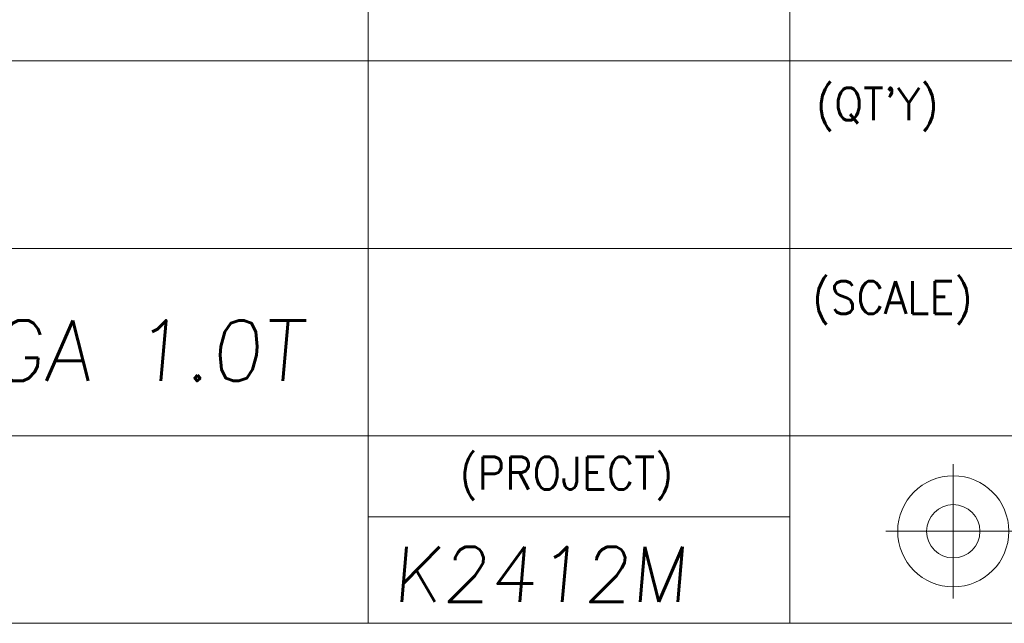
# Model space of a CAD drawing. Header units: millimetres. Extents: x 4497 to 11741, y 5958 to 12619.
# Tile 118 of 256: x 5521 to 5619, y 7675 to 7735. Entities that reach past the tile are written whole.
import ezdxf
from ezdxf.enums import TextEntityAlignment as Align

# ---------------------------------------------------------------- set-up
doc = ezdxf.new("R2010")
doc.units = ezdxf.units.MM
doc.header["$LTSCALE"] = 0.8
doc.layers.get('0').update_dxf_attribs({"linetype": 'CONTINUOUS', "lineweight": 0})
doc.layers.add('2', color=3, linetype='CONTINUOUS', lineweight=0)
doc.styles.add('GHS', font='romans', dxfattribs={"height": 2, "bigfont": 'whgtxt'})
doc.styles.get("Standard").update_dxf_attribs({"font": 'romans.shx', "width": 0.8, "oblique": 5, "bigfont": 'whgtxt.shx'})

msp = doc.modelspace()

# ---------------------------------------------------------------- linework, layer by layer
at = {"color": 7, "linetype": 'Continuous'}
for p, q in [((5555.922, 7675.097), (5555.922, 7758.704)), ((5597.725, 7675.097), (5597.725, 7758.704)), ((5472.315, 7730.835), (5685.977, 7730.835)), ((5472.315, 7712.256), (5647.496, 7712.256)), ((5472.315, 7693.677), (5685.977, 7693.677)), ((5613.909, 7677.545), (5613.909, 7690.883)), ((5555.922, 7685.64), (5597.725, 7685.64)), ((5607.24, 7684.214), (5620.578, 7684.214)), ((5472.315, 7675.097), (5685.977, 7675.097))]:
    msp.add_line(p, q, dxfattribs=at)
for radius in [5.508, 2.643]:
    msp.add_circle((5613.909, 7684.214), radius, dxfattribs=at)

# ---------------------------------------------------------------- texts
at = {"color": 7, "linetype": 'Continuous', "width": 0.933333}
for s, p in [("(QT'Y)", (5600.318, 7728.176)), ('(SCALE)', (5599.932, 7709.002)), ('(PROJECT)', (5564.978, 7691.595))]:
    msp.add_text(s, height=3.2303, dxfattribs=at).set_placement(p, align=Align.TOP_LEFT)
at = {"layer": '2', "style": 'GHS', "oblique": 5}
for s, height, p in [('GA 1.0T', 6, (5518.408, 7699.115)), ('K2412M', 5.4538, (5558.326, 7677.21))]:
    msp.add_text(s, height=height, dxfattribs=at).set_placement(p)

doc.saveas('drawing.dxf')
